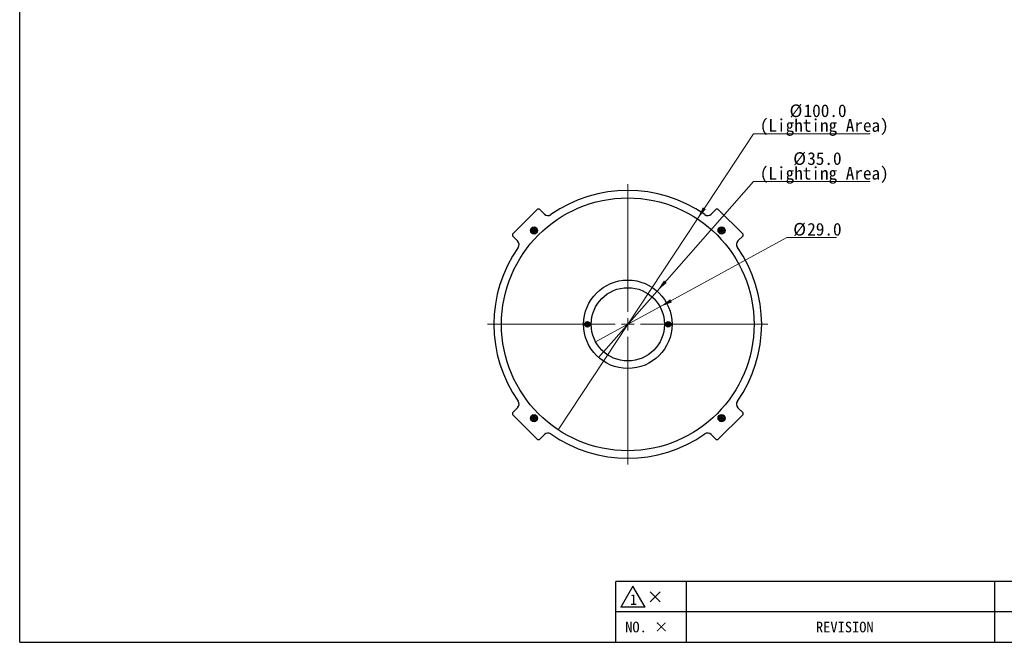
# Model space of a CAD drawing. Header units: millimetres. Extents: x 16 to 409, y 11 to 289.
# Tile 1 of 6: x 16 to 211, y 11 to 134. Entities that reach past the tile are written whole.
import ezdxf

# ---------------------------------------------------------------- set-up
doc = ezdxf.new("R2010")
doc.units = ezdxf.units.MM
doc.linetypes.add('SLD-實線', pattern=[0])
doc.layers.add('00_FORMAT', color=7, linetype='SLD-實線')
doc.styles.add('SLDTEXTSTYLE1', font='MSGOTHIC.TTC')
doc.dimstyles.new('SLDDIMSTYLE8', dxfattribs={"dimtxt": 2.5, "dimasz": 2.5, "dimexe": 0, "dimexo": 0.0625, "dimtad": 0, "dimtih": 1, "dimtoh": 1, "dimdec": 1, "dimlfac": 2, "dimrnd": 1e-09, "dimzin": 4, "dimdsep": 46, "dimtxsty": 'SLDTEXTSTYLE1', "dimblk1": 'NONE', "dimsah": 1, "dimcen": 0, "dimadec": 0, "dimazin": 1, "dimtfac": 1, "dimtdec": 1, "dimtmove": 0, "dimatfit": 3, "dimldrblk": 'NONE', "dimfxl": 1, "dimfrac": 2, "dimtolj": 1, "dimtzin": 12, "dimarcsym": 0})

# ---------------------------------------------------------------- blocks, each defined once
blk = doc.blocks.new('_D_10')
at = {"color": 7, "linetype": 'SLD-實線', "lineweight": 18}
for p, q in [((142.16, 80.47), (161.26, 102.14)), ((161.26, 102.14), (184.33, 102.14)), ((130.59, 67.34), (142.16, 80.47))]:
    blk.add_line(p, q, dxfattribs=at)
blk.add_solid([(142.16, 80.47), (144.08, 82.11), (143.55, 82.58)], dxfattribs=at)
at = {"color": 7, "linetype": 'SLD-實線', "lineweight": 18, "char_height": 2.5, "attachment_point": 1, "style": 'SLDTEXTSTYLE1'}
for s, insert in [('%%c', (169.13, 107.95)), ('35.0', (171.89, 107.95)), ('(Lighting Area)', (162.51, 105.04))]:
    blk.add_mtext(s, dxfattribs=dict(at, insert=insert))
blk = doc.blocks.new('_NONE')
blk = doc.blocks.new('_D_11')
at = {"color": 7, "linetype": 'SLD-實線', "lineweight": 18}
for p, q in [((150.15, 94.77), (161.26, 111.59)), ((161.26, 111.59), (184.33, 111.59)), ((122.6, 53.04), (150.15, 94.77))]:
    blk.add_line(p, q, dxfattribs=at)
blk.add_solid([(150.15, 94.77), (151.82, 96.66), (151.24, 97.05)], dxfattribs=at)
at = {"color": 7, "linetype": 'SLD-實線', "lineweight": 18, "char_height": 2.5, "attachment_point": 1, "style": 'SLDTEXTSTYLE1'}
for s, insert in [('%%c', (168.4, 117.41)), ('100.0', (171.17, 117.41)), ('(Lighting Area)', (162.51, 114.5))]:
    blk.add_mtext(s, dxfattribs=dict(at, insert=insert))
blk = doc.blocks.new('_D_12')
at = {"color": 7, "linetype": 'SLD-實線', "lineweight": 18}
for p, q in [((142.74, 77.37), (167.88, 91.05)), ((167.88, 91.05), (177.71, 91.05)), ((130.01, 70.44), (142.74, 77.37))]:
    blk.add_line(p, q, dxfattribs=at)
blk.add_solid([(142.74, 77.37), (145.11, 78.26), (144.77, 78.87)], dxfattribs=at)
at = {"color": 7, "linetype": 'SLD-實線', "lineweight": 18, "char_height": 2.5, "attachment_point": 1, "style": 'SLDTEXTSTYLE1'}
for s, insert in [('%%c', (169.13, 93.96)), ('29.0', (171.89, 93.96))]:
    blk.add_mtext(s, dxfattribs=dict(at, insert=insert))
blk = doc.blocks.new('SW_CENTERMARKSYMBOL_5')
at = {"color": 0, "linetype": 'SLD-實線', "lineweight": 0}
for p, q in [((0, 2.5), (0, 27.75)), ((-2.5, 0), (-27.75, 0)), ((0, 0), (-1.25, 0)), ((0, 0), (0, 1.25)), ((0, 0), (0, -1.25)), ((0, 0), (1.25, 0)), ((2.5, 0), (27.75, 0)), ((0, -2.5), (0, -27.75))]:
    blk.add_line(p, q, dxfattribs=at)

msp = doc.modelspace()

# ---------------------------------------------------------------- linework, layer by layer
at = {"color": 7, "linetype": 'SLD-實線', "lineweight": 25}
for p, q in [((118.522, 96.709), (113.572, 91.759)), ((118.876, 96.709), (118.522, 96.709)), ((119.875, 95.71), (118.876, 96.709)), ((153.878, 96.709), (152.878, 95.71)), ((154.231, 96.709), (153.878, 96.709)), ((159.181, 91.759), (154.231, 96.709)), ((113.572, 91.759), (113.572, 91.406)), ((117.703, 92.579), (117.415, 92.579)), ((117.415, 92.579), (117.415, 92.354)), ((117.526, 92.468), (117.415, 92.579)), ((117.526, 92.465), (117.415, 92.354)), ((117.415, 92.354), (117.703, 92.354)), ((117.526, 92.468), (117.526, 92.465)), ((117.814, 92.468), (117.526, 92.468)), ((117.526, 92.465), (117.814, 92.465)), ((117.928, 92.867), (117.703, 92.867)), ((117.703, 92.867), (117.703, 92.579)), ((117.814, 92.755), (117.703, 92.867)), ((117.814, 92.468), (117.703, 92.579)), ((117.814, 92.465), (117.703, 92.354)), ((117.703, 92.354), (117.703, 92.067)), ((117.814, 92.178), (117.703, 92.067)), ((117.703, 92.067), (117.928, 92.067)), ((117.814, 92.755), (117.814, 92.468)), ((117.816, 92.755), (117.814, 92.755)), ((117.814, 92.465), (117.814, 92.178)), ((117.814, 92.178), (117.816, 92.178)), ((117.816, 92.755), (117.928, 92.867)), ((117.816, 92.468), (117.816, 92.755)), ((117.816, 92.468), (117.928, 92.579)), ((118.104, 92.468), (117.816, 92.468)), ((117.816, 92.178), (117.816, 92.465)), ((117.816, 92.465), (117.928, 92.354)), ((117.816, 92.465), (118.104, 92.465)), ((117.816, 92.178), (117.928, 92.067)), ((117.928, 92.579), (117.928, 92.867)), ((118.215, 92.579), (117.928, 92.579)), ((117.928, 92.067), (117.928, 92.354)), ((117.928, 92.354), (118.215, 92.354)), ((118.104, 92.468), (118.215, 92.579)), ((118.104, 92.465), (118.104, 92.468)), ((118.104, 92.465), (118.215, 92.354)), ((118.215, 92.354), (118.215, 92.579)), ((154.826, 92.579), (154.538, 92.579)), ((154.538, 92.579), (154.538, 92.354)), ((154.65, 92.468), (154.538, 92.579)), ((154.65, 92.465), (154.538, 92.354)), ((154.538, 92.354), (154.826, 92.354)), ((154.65, 92.468), (154.65, 92.465)), ((154.937, 92.468), (154.65, 92.468)), ((154.65, 92.465), (154.937, 92.465)), ((155.051, 92.867), (154.826, 92.867)), ((154.826, 92.867), (154.826, 92.579)), ((154.937, 92.755), (154.826, 92.867)), ((154.937, 92.468), (154.826, 92.579)), ((154.937, 92.465), (154.826, 92.354)), ((154.826, 92.354), (154.826, 92.067)), ((154.937, 92.178), (154.826, 92.067)), ((154.826, 92.067), (155.051, 92.067)), ((154.937, 92.755), (154.937, 92.468)), ((154.939, 92.755), (154.937, 92.755)), ((154.937, 92.465), (154.937, 92.178)), ((154.937, 92.178), (154.939, 92.178)), ((154.939, 92.755), (155.051, 92.867)), ((154.939, 92.468), (154.939, 92.755)), ((154.939, 92.468), (155.051, 92.579)), ((155.227, 92.468), (154.939, 92.468)), ((154.939, 92.178), (154.939, 92.465)), ((154.939, 92.465), (155.051, 92.354)), ((154.939, 92.465), (155.227, 92.465)), ((154.939, 92.178), (155.051, 92.067)), ((155.051, 92.579), (155.051, 92.867)), ((155.338, 92.579), (155.051, 92.579)), ((155.051, 92.067), (155.051, 92.354)), ((155.051, 92.354), (155.338, 92.354)), ((155.227, 92.468), (155.338, 92.579)), ((155.227, 92.465), (155.227, 92.468)), ((155.227, 92.465), (155.338, 92.354)), ((155.338, 92.354), (155.338, 92.579)), ((159.181, 91.406), (159.181, 91.759)), ((113.572, 91.406), (114.572, 90.407)), ((158.181, 90.407), (159.181, 91.406)), ((128.464, 74.255), (128.289, 74.255)), ((128.289, 74.255), (128.289, 73.993)), ((128.377, 74.168), (128.289, 74.255)), ((128.377, 74.168), (128.464, 74.255)), ((128.377, 74.168), (128.377, 73.905)), ((128.464, 73.993), (128.464, 74.255)), ((144.464, 74.255), (144.289, 74.255)), ((144.289, 74.255), (144.289, 73.993)), ((144.377, 74.168), (144.289, 74.255)), ((144.377, 74.168), (144.464, 74.255)), ((144.377, 74.168), (144.377, 73.905)), ((144.464, 73.993), (144.464, 74.255)), ((128.289, 73.993), (128.027, 73.993)), ((128.027, 73.993), (128.027, 73.818)), ((128.114, 73.905), (128.027, 73.993)), ((128.114, 73.905), (128.027, 73.818)), ((128.027, 73.818), (128.289, 73.818)), ((128.114, 73.905), (128.377, 73.905)), ((128.377, 73.905), (128.289, 73.993)), ((128.377, 73.905), (128.289, 73.818)), ((128.289, 73.818), (128.289, 73.555)), ((128.377, 73.643), (128.289, 73.555)), ((128.289, 73.555), (128.464, 73.555)), ((128.377, 73.905), (128.464, 73.993)), ((128.377, 73.643), (128.377, 73.905)), ((128.377, 73.905), (128.464, 73.818)), ((128.639, 73.905), (128.377, 73.905)), ((128.377, 73.643), (128.464, 73.555)), ((128.727, 73.993), (128.464, 73.993)), ((128.464, 73.555), (128.464, 73.818)), ((128.464, 73.818), (128.727, 73.818)), ((128.639, 73.905), (128.727, 73.993)), ((128.639, 73.905), (128.727, 73.818)), ((128.727, 73.818), (128.727, 73.993)), ((144.289, 73.993), (144.027, 73.993)), ((144.027, 73.993), (144.027, 73.818)), ((144.114, 73.905), (144.027, 73.993)), ((144.114, 73.905), (144.027, 73.818)), ((144.027, 73.818), (144.289, 73.818)), ((144.114, 73.905), (144.377, 73.905)), ((144.377, 73.905), (144.289, 73.993)), ((144.377, 73.905), (144.289, 73.818)), ((144.289, 73.818), (144.289, 73.555)), ((144.377, 73.643), (144.289, 73.555)), ((144.289, 73.555), (144.464, 73.555)), ((144.377, 73.905), (144.464, 73.993)), ((144.377, 73.643), (144.377, 73.905)), ((144.377, 73.905), (144.464, 73.818)), ((144.639, 73.905), (144.377, 73.905)), ((144.377, 73.643), (144.464, 73.555)), ((144.727, 73.993), (144.464, 73.993)), ((144.464, 73.555), (144.464, 73.818)), ((144.464, 73.818), (144.727, 73.818)), ((144.639, 73.905), (144.727, 73.993)), ((144.639, 73.905), (144.727, 73.818)), ((144.727, 73.818), (144.727, 73.993)), ((114.572, 57.403), (113.572, 56.404)), ((159.181, 56.404), (158.181, 57.403)), ((113.572, 56.404), (113.572, 56.051)), ((113.572, 56.051), (118.522, 51.101)), ((117.703, 55.456), (117.415, 55.456)), ((117.415, 55.456), (117.415, 55.231)), ((117.526, 55.345), (117.415, 55.456)), ((117.526, 55.342), (117.415, 55.231)), ((117.415, 55.231), (117.703, 55.231)), ((117.526, 55.345), (117.526, 55.342)), ((117.814, 55.345), (117.526, 55.345)), ((117.526, 55.342), (117.814, 55.342)), ((117.928, 55.743), (117.703, 55.743)), ((117.703, 55.743), (117.703, 55.456)), ((117.814, 55.632), (117.703, 55.743)), ((117.814, 55.345), (117.703, 55.456)), ((117.814, 55.342), (117.703, 55.231)), ((117.703, 55.231), (117.703, 54.943)), ((117.814, 55.055), (117.703, 54.943)), ((117.703, 54.943), (117.928, 54.943)), ((117.814, 55.632), (117.814, 55.345)), ((117.816, 55.632), (117.814, 55.632)), ((117.814, 55.342), (117.814, 55.055)), ((117.814, 55.055), (117.816, 55.055)), ((117.816, 55.632), (117.928, 55.743)), ((117.816, 55.345), (117.816, 55.632)), ((117.816, 55.345), (117.928, 55.456)), ((118.104, 55.345), (117.816, 55.345)), ((117.816, 55.055), (117.816, 55.342)), ((117.816, 55.342), (117.928, 55.231)), ((117.816, 55.342), (118.104, 55.342)), ((117.816, 55.055), (117.928, 54.943)), ((117.928, 55.456), (117.928, 55.743)), ((118.215, 55.456), (117.928, 55.456)), ((117.928, 54.943), (117.928, 55.231)), ((117.928, 55.231), (118.215, 55.231)), ((118.104, 55.345), (118.215, 55.456)), ((118.104, 55.342), (118.104, 55.345)), ((118.104, 55.342), (118.215, 55.231)), ((118.215, 55.231), (118.215, 55.456)), ((154.231, 51.101), (159.181, 56.051)), ((154.826, 55.456), (154.538, 55.456)), ((154.538, 55.456), (154.538, 55.231)), ((154.65, 55.345), (154.538, 55.456)), ((154.65, 55.342), (154.538, 55.231)), ((154.538, 55.231), (154.826, 55.231)), ((154.65, 55.345), (154.65, 55.342)), ((154.937, 55.345), (154.65, 55.345)), ((154.65, 55.342), (154.937, 55.342)), ((155.051, 55.743), (154.826, 55.743)), ((154.826, 55.743), (154.826, 55.456)), ((154.937, 55.632), (154.826, 55.743)), ((154.937, 55.345), (154.826, 55.456)), ((154.937, 55.342), (154.826, 55.231)), ((154.826, 55.231), (154.826, 54.943)), ((154.937, 55.055), (154.826, 54.943)), ((154.826, 54.943), (155.051, 54.943)), ((154.937, 55.632), (154.937, 55.345)), ((154.939, 55.632), (154.937, 55.632)), ((154.937, 55.342), (154.937, 55.055)), ((154.937, 55.055), (154.939, 55.055)), ((154.939, 55.632), (155.051, 55.743)), ((154.939, 55.345), (154.939, 55.632)), ((154.939, 55.345), (155.051, 55.456)), ((155.227, 55.345), (154.939, 55.345)), ((154.939, 55.055), (154.939, 55.342)), ((154.939, 55.342), (155.051, 55.231)), ((154.939, 55.342), (155.227, 55.342)), ((154.939, 55.055), (155.051, 54.943)), ((155.051, 55.456), (155.051, 55.743)), ((155.338, 55.456), (155.051, 55.456)), ((155.051, 54.943), (155.051, 55.231)), ((155.051, 55.231), (155.338, 55.231)), ((155.227, 55.345), (155.338, 55.456)), ((155.227, 55.342), (155.227, 55.345)), ((155.227, 55.342), (155.338, 55.231)), ((155.338, 55.231), (155.338, 55.456)), ((159.181, 56.051), (159.181, 56.404)), ((118.522, 51.101), (118.876, 51.101)), ((118.876, 51.101), (119.875, 52.1)), ((152.878, 52.1), (153.878, 51.101)), ((153.878, 51.101), (154.231, 51.101))]:
    msp.add_line(p, q, dxfattribs=at)
at = {"color": 7, "linetype": 'SLD-實線', "lineweight": 18}
for p, q in [((134.975, 17.933), (137.4, 22.133)), ((137.4, 22.133), (139.825, 17.933)), ((142.79, 19), (140.79, 21)), ((140.79, 19), (142.79, 21)), ((139.825, 17.933), (134.975, 17.933))]:
    msp.add_line(p, q, dxfattribs=at)
at = {"color": 7, "linetype": 'SLD-實線', "lineweight": 25}
for centre, radius in [((136.377, 73.905), 25), ((117.815, 92.467), 0.7), ((117.815, 92.467), 0.6), ((154.938, 92.467), 0.7), ((154.938, 92.467), 0.6), ((136.377, 73.905), 8.75), ((136.377, 73.905), 7.25), ((128.377, 73.905), 0.55), ((128.377, 73.905), 0.475), ((144.377, 73.905), 0.55), ((144.377, 73.905), 0.475), ((117.815, 55.343), 0.7), ((117.815, 55.343), 0.6), ((154.938, 55.343), 0.7), ((154.938, 55.343), 0.6)]:
    msp.add_circle(centre, radius, dxfattribs=at)
for centre, radius, start, end in [((136.377, 73.905), 26.5, 54.94643, 125.05357), ((120.582, 96.417), 1, 225, 305.05357), ((152.171, 96.417), 1, 234.94643, 315), ((113.865, 89.699), 1, 324.94643, 45), ((158.889, 89.699), 1, 135, 215.05357), ((136.377, 73.905), 26.5, 144.94643, 215.05357), ((136.377, 73.905), 26.5, 324.94643, 35.05357), ((113.865, 58.111), 1, 315, 35.05357), ((158.889, 58.111), 1, 144.94643, 225), ((120.582, 51.393), 1, 54.94643, 135), ((136.377, 73.905), 26.5, 234.94643, 305.05357), ((152.171, 51.393), 1, 45, 125.05357)]:
    msp.add_arc(centre, radius, start, end, dxfattribs=at)
at = {"layer": '00_FORMAT', "color": 7}
for p, q in [((16.013, 11), (16.013, 286)), ((134.013, 17), (134.013, 23)), ((229.013, 23), (134.013, 23)), ((137.4, 22.133), (134.975, 17.933)), ((139.825, 17.933), (137.4, 22.133)), ((148.013, 17), (148.013, 23)), ((209.013, 17), (209.013, 23)), ((142.79, 19), (140.79, 21)), ((140.79, 19), (142.79, 21)), ((139.825, 17.933), (134.975, 17.933)), ((134.013, 11), (134.013, 17)), ((229.013, 17), (134.013, 17)), ((148.013, 11), (148.013, 17)), ((209.013, 11), (209.013, 17)), ((16.013, 11), (409.013, 11))]:
    msp.add_line(p, q, dxfattribs=at)

# ---------------------------------------------------------------- block references
at = {"color": 7, "linetype": 'Continuous', "lineweight": 0}
msp.add_blockref('SW_CENTERMARKSYMBOL_5', (136.377, 73.905), dxfattribs=at)

# ---------------------------------------------------------------- texts
at = {"color": 7, "linetype": 'SLD-實線', "lineweight": 18, "char_height": 2.1, "attachment_point": 1, "style": 'SLDTEXTSTYLE1'}
for s, insert in [('1', (136.795, 20.51)), ('NO. ×', (135.862, 15.069)), ('REVISION', (173.618, 15.069))]:
    msp.add_mtext(s, dxfattribs=dict(at, insert=insert))

# ---------------------------------------------------------------- dimensions: what is measured, and where the dimension line sits
at = {"color": 7, "linetype": 'SLD-實線', "lineweight": 18}
for p1, p2, picture, middle in [((122.602, 53.042), (150.152, 94.768), '_D_11', (173.422, 115.001)), ((130.591, 67.341), (142.162, 80.469), '_D_10', (173.422, 105.545))]:
    dim = msp.add_diameter_dim_2p(p1=p1, p2=p2, text='<>\\P(Lighting Area)', dimstyle='SLDDIMSTYLE8', dxfattribs=at)
    dim.commit()
    dim.dimension.update_dxf_attribs({"geometry": picture, "text_midpoint": middle, "dimtype": 163})
dim = msp.add_diameter_dim_2p(p1=(130.009, 70.44), p2=(142.745, 77.37), dimstyle='SLDDIMSTYLE8', dxfattribs=at)
dim.commit()
dim.dimension.update_dxf_attribs({"geometry": '_D_12', "text_midpoint": (173.422, 93.003), "dimtype": 163})

doc.saveas('drawing.dxf')
